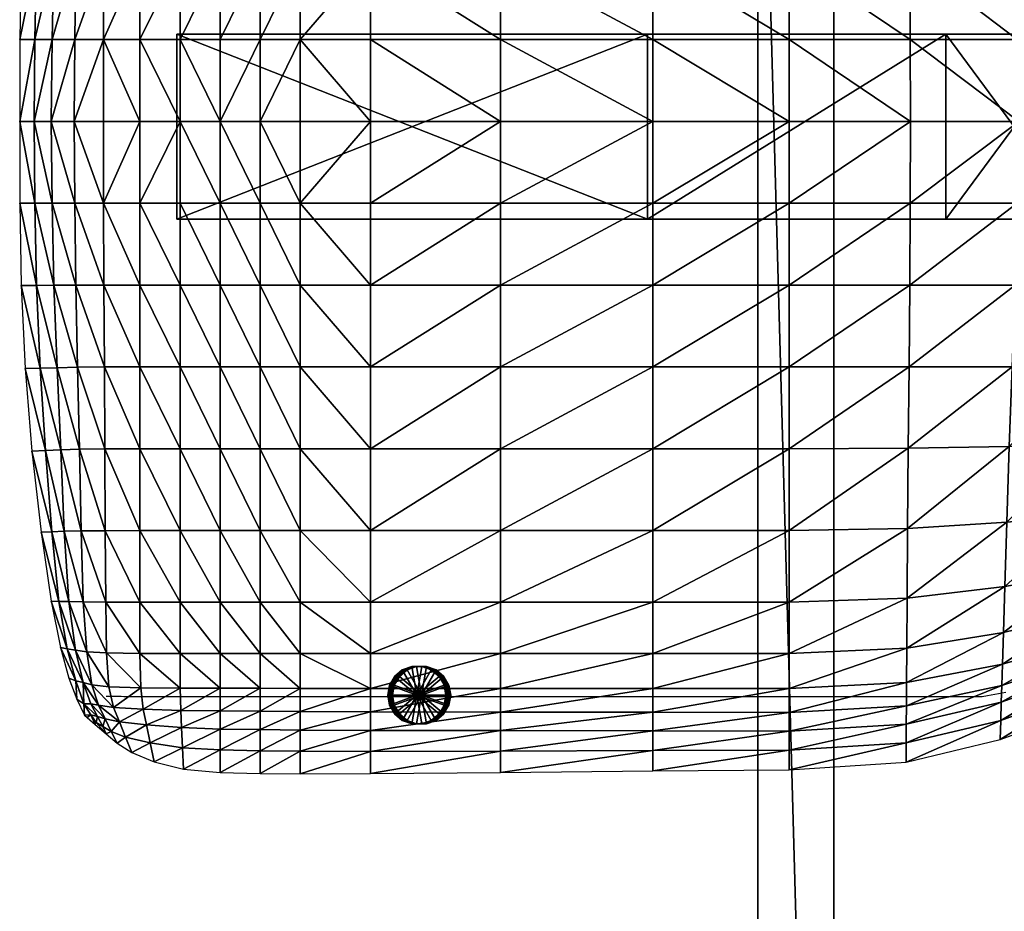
# Model space of a CAD drawing. Header units: inches. Extents: x -10.9 to 10.9, y -19.1 to 19.1.
# Tile 23 of 44: x -10.1 to 2.7, y 0 to 11.6. Entities that reach past the tile are written whole.
import ezdxf

# ---------------------------------------------------------------- set-up
doc = ezdxf.new("R2010")
doc.units = ezdxf.units.IN
doc.header["$MEASUREMENT"] = 0
doc.layers.get('0').update_dxf_attribs({"true_color": 0x5890e1})

# ---------------------------------------------------------------- blocks, each defined once
blk = doc.blocks.new('Cylinder003')
at = {"color": 0}
mesh = blk.add_polyface(dxfattribs=at)
corners = [(0, 0), (0.382, 0), (0.359, 0.131), (0.292, 0.245), (0.191, 0.331), (0.066, 0.376), (-0.066, 0.376), (-0.191, 0.331), (-0.292, 0.245), (-0.359, 0.131), (-0.382, 0), (-0.359, -0.131), (-0.292, -0.245), (-0.191, -0.331), (-0.066, -0.376), (0.066, -0.376), (0.191, -0.331), (0.292, -0.245), (0.359, -0.131), (0.382, 0, 0.121), (0.359, 0.131, 0.121), (0.292, 0.245, 0.121), (0.191, 0.331, 0.121), (0.066, 0.376, 0.121), (-0.066, 0.376, 0.121), (-0.191, 0.331, 0.121), (-0.292, 0.245, 0.121), (-0.359, 0.131, 0.121), (-0.382, 0, 0.121), (-0.359, -0.131, 0.121), (-0.292, -0.245, 0.121), (-0.191, -0.331, 0.121), (-0.066, -0.376, 0.121), (0.066, -0.376, 0.121), (0.191, -0.331, 0.121), (0.292, -0.245, 0.121), (0.359, -0.131, 0.121), (0.382, 0, 0.242), (0.359, 0.131, 0.242), (0.292, 0.245, 0.242), (0.191, 0.331, 0.242), (0.066, 0.376, 0.242), (-0.066, 0.376, 0.242), (-0.191, 0.331, 0.242), (-0.292, 0.245, 0.242), (-0.359, 0.131, 0.242), (-0.382, 0, 0.242), (-0.359, -0.131, 0.242), (-0.292, -0.245, 0.242), (-0.191, -0.331, 0.242), (-0.066, -0.376, 0.242), (0.066, -0.376, 0.242), (0.191, -0.331, 0.242), (0.292, -0.245, 0.242), (0.359, -0.131, 0.242), (0.382, 0, 0.364), (0.359, 0.131, 0.364), (0.292, 0.245, 0.364), (0.191, 0.331, 0.364), (0.066, 0.376, 0.364), (-0.066, 0.376, 0.364), (-0.191, 0.331, 0.364), (-0.292, 0.245, 0.364), (-0.359, 0.131, 0.364), (-0.382, 0, 0.364), (-0.359, -0.131, 0.364), (-0.292, -0.245, 0.364), (-0.191, -0.331, 0.364), (-0.066, -0.376, 0.364), (0.066, -0.376, 0.364), (0.191, -0.331, 0.364), (0.292, -0.245, 0.364), (0.359, -0.131, 0.364), (0.382, 0, 0.485), (0.359, 0.131, 0.485), (0.292, 0.245, 0.485), (0.191, 0.331, 0.485), (0.066, 0.376, 0.485), (-0.066, 0.376, 0.485), (-0.191, 0.331, 0.485), (-0.292, 0.245, 0.485), (-0.359, 0.131, 0.485), (-0.382, 0, 0.485), (-0.359, -0.131, 0.485), (-0.292, -0.245, 0.485), (-0.191, -0.331, 0.485), (-0.066, -0.376, 0.485), (0.066, -0.376, 0.485), (0.191, -0.331, 0.485), (0.292, -0.245, 0.485), (0.359, -0.131, 0.485), (0.382, 0, 0.606), (0.359, 0.131, 0.606), (0.292, 0.245, 0.606), (0.191, 0.331, 0.606), (0.066, 0.376, 0.606), (-0.066, 0.376, 0.606), (-0.191, 0.331, 0.606), (-0.292, 0.245, 0.606), (-0.359, 0.131, 0.606), (-0.382, 0, 0.606), (-0.359, -0.131, 0.606), (-0.292, -0.245, 0.606), (-0.191, -0.331, 0.606), (-0.066, -0.376, 0.606), (0.066, -0.376, 0.606), (0.191, -0.331, 0.606), (0.292, -0.245, 0.606), (0.359, -0.131, 0.606), (0, 0, 0.606)]
mesh.append_faces([[corners[k] for k in face] for face in [(1, 20, 19), (2, 21, 20), (3, 22, 21), (4, 23, 22), (5, 24, 23), (6, 25, 24), (7, 26, 25), (8, 27, 26), (9, 28, 27), (10, 29, 28), (11, 30, 29), (12, 31, 30), (13, 32, 31), (14, 33, 32), (15, 34, 33), (16, 35, 34), (17, 36, 35), (18, 19, 36), (19, 38, 37), (20, 39, 38), (21, 40, 39), (22, 41, 40), (23, 42, 41), (24, 43, 42), (25, 44, 43), (26, 45, 44), (27, 46, 45), (28, 47, 46), (29, 48, 47), (30, 49, 48), (31, 50, 49), (32, 51, 50), (33, 52, 51), (34, 53, 52), (35, 54, 53), (36, 37, 54), (37, 56, 55), (38, 57, 56), (39, 58, 57), (40, 59, 58), (41, 60, 59), (42, 61, 60), (43, 62, 61), (44, 63, 62), (45, 64, 63), (46, 65, 64), (47, 66, 65), (48, 67, 66), (49, 68, 67), (50, 69, 68), (51, 70, 69), (52, 71, 70), (53, 72, 71), (54, 55, 72), (55, 74, 73), (56, 75, 74), (57, 76, 75), (58, 77, 76), (59, 78, 77), (60, 79, 78), (61, 80, 79), (62, 81, 80), (63, 82, 81), (64, 83, 82), (65, 84, 83), (66, 85, 84), (67, 86, 85), (68, 87, 86), (69, 88, 87), (70, 89, 88), (71, 90, 89), (72, 73, 90), (73, 92, 91), (74, 93, 92), (75, 94, 93), (76, 95, 94), (77, 96, 95), (78, 97, 96), (79, 98, 97), (80, 99, 98), (81, 100, 99), (82, 101, 100), (83, 102, 101), (84, 103, 102), (85, 104, 103), (86, 105, 104), (87, 106, 105), (88, 107, 106), (89, 108, 107), (90, 91, 108)]], dxfattribs={"vtx0": -1, "color": 0})
mesh.append_faces([[corners[k] for k in face] for face in [(0, 2, 1), (0, 3, 2), (0, 4, 3), (0, 5, 4), (0, 6, 5), (0, 7, 6), (0, 8, 7), (0, 9, 8), (0, 10, 9), (0, 11, 10), (0, 12, 11), (0, 13, 12), (0, 14, 13), (0, 15, 14), (0, 16, 15), (0, 17, 16), (0, 18, 17), (0, 1, 18), (109, 91, 92), (109, 92, 93), (109, 93, 94), (109, 94, 95), (109, 95, 96), (109, 96, 97), (109, 97, 98), (109, 98, 99), (109, 99, 100), (109, 100, 101), (109, 101, 102), (109, 102, 103), (109, 103, 104), (109, 104, 105), (109, 105, 106), (109, 106, 107), (109, 107, 108), (109, 108, 91)]], dxfattribs={"vtx0": -1, "vtx2": -1, "color": 0})
mesh.append_faces([[corners[k] for k in face] for face in [(1, 2, 20), (2, 3, 21), (3, 4, 22), (4, 5, 23), (5, 6, 24), (6, 7, 25), (7, 8, 26), (8, 9, 27), (9, 10, 28), (10, 11, 29), (11, 12, 30), (12, 13, 31), (13, 14, 32), (14, 15, 33), (15, 16, 34), (16, 17, 35), (17, 18, 36), (18, 1, 19), (19, 20, 38), (20, 21, 39), (21, 22, 40), (22, 23, 41), (23, 24, 42), (24, 25, 43), (25, 26, 44), (26, 27, 45), (27, 28, 46), (28, 29, 47), (29, 30, 48), (30, 31, 49), (31, 32, 50), (32, 33, 51), (33, 34, 52), (34, 35, 53), (35, 36, 54), (36, 19, 37), (37, 38, 56), (38, 39, 57), (39, 40, 58), (40, 41, 59), (41, 42, 60), (42, 43, 61), (43, 44, 62), (44, 45, 63), (45, 46, 64), (46, 47, 65), (47, 48, 66), (48, 49, 67), (49, 50, 68), (50, 51, 69), (51, 52, 70), (52, 53, 71), (53, 54, 72), (54, 37, 55), (55, 56, 74), (56, 57, 75), (57, 58, 76), (58, 59, 77), (59, 60, 78), (60, 61, 79), (61, 62, 80), (62, 63, 81), (63, 64, 82), (64, 65, 83), (65, 66, 84), (66, 67, 85), (67, 68, 86), (68, 69, 87), (69, 70, 88), (70, 71, 89), (71, 72, 90), (72, 55, 73), (73, 74, 92), (74, 75, 93), (75, 76, 94), (76, 77, 95), (77, 78, 96), (78, 79, 97), (79, 80, 98), (80, 81, 99), (81, 82, 100), (82, 83, 101), (83, 84, 102), (84, 85, 103), (85, 86, 104), (86, 87, 105), (87, 88, 106), (88, 89, 107), (89, 90, 108), (90, 73, 91)]], dxfattribs={"vtx2": -1, "color": 0})
blk = doc.blocks.new('Line002')
at = {"color": 0}
blk.add_polyline3d([(-10.113, -0.218, 0.461), (-10.098, -0.219, 0.57), (-10.08, -0.219, 0.672), (-10.059, -0.22, 0.768), (-10.036, -0.22, 0.858), (-10.01, -0.221, 0.943), (-9.981, -0.221, 1.023), (-9.951, -0.221, 1.097), (-9.918, -0.221, 1.166), (-9.882, -0.222, 1.231), (-9.845, -0.222, 1.291), (-9.805, -0.222, 1.347), (-9.764, -0.222, 1.398), (-9.721, -0.223, 1.446), (-9.676, -0.223, 1.49), (-9.629, -0.223, 1.53), (-9.581, -0.223, 1.567), (-9.532, -0.223, 1.601), (-9.481, -0.223, 1.631), (-9.428, -0.223, 1.659), (-9.375, -0.223, 1.685), (-9.32, -0.223, 1.708), (-9.265, -0.223, 1.729), (-9.151, -0.224, 1.764), (-9.034, -0.224, 1.794), (-8.915, -0.223, 1.819), (-8.673, -0.223, 1.861), (1.296, -0.224, 0.741), (1.299, -0.224, 0.741), (1.302, -0.224, 0.741), (1.31, -0.224, 0.74), (1.334, -0.222, 0.739), (1.406, -0.211, 0.735), (1.645, -0.166, 0.718)], dxfattribs=at)
blk = doc.blocks.new('Box003')
at = {"color": 0}
mesh = blk.add_polyface(dxfattribs=at)
corners = [(-11.661, -2.477, 1.251), (-11.137, -2.477, 1.188), (-11.137, -1.408, 1.29), (-10.614, -1.408, 1.224), (-10.614, -2.477, 1.123), (-10.614, -0.339, 1.401), (-11.137, -0.339, 1.468), (-11.661, -1.408, 1.353), (-11.661, -0.339, 1.525), (-11.137, 0.73, 1.749), (-10.614, 0.73, 1.691), (-10.614, 1.666, 1.973), (-11.661, 0.73, 1.785), (-11.137, 1.666, 2.017), (-11.137, -4.616, 1.134), (-11.137, -3.547, 1.134), (-11.661, -3.547, 1.202), (-10.614, -3.547, 1.063), (-10.09, -1.408, 1.151), (-10.09, -2.477, 1.05), (-9.173, -1.408, 1.024), (-9.173, -2.477, 0.919), (-9.173, -0.339, 1.206), (-10.09, -0.339, 1.328), (-10.09, 0.73, 1.626), (-9.173, 0.73, 1.514), (-9.173, 1.666, 1.825), (-10.09, 1.666, 1.92), (-10.09, -3.547, 0.982), (-10.614, -4.616, 1.063), (-10.09, -4.616, 0.982), (-9.173, -4.616, 0.787)]
mesh.append_faces([[corners[k] for k in face] for face in [(0, 1, 2), (3, 2, 1), (1, 4, 3), (2, 3, 5), (5, 6, 2), (7, 2, 6), (8, 6, 9), (10, 9, 6), (6, 5, 10), (9, 10, 11), (12, 9, 13), (14, 15, 16), (15, 17, 4), (4, 1, 15), (16, 15, 1), (18, 3, 4), (4, 19, 18), (20, 18, 19), (19, 21, 20), (18, 20, 22), (22, 23, 18), (3, 18, 23), (23, 5, 3), (24, 10, 5), (5, 23, 24), (25, 24, 23), (23, 22, 25), (26, 27, 24), (10, 24, 27), (27, 11, 10), (21, 19, 28), (17, 28, 19), (19, 4, 17), (17, 15, 14), (14, 29, 17), (28, 17, 29), (29, 30, 28), (28, 30, 31)]], dxfattribs={"vtx2": -1, "color": 0})
mesh = blk.add_polyface(dxfattribs=at)
corners = [(-7.471, -1.408, 0.796), (-7.471, -0.339, 0.992), (-9.173, -0.339, 1.206), (-9.173, -1.408, 1.024), (-7.471, -2.477, 0.684), (-9.173, -2.477, 0.919), (-5.481, -2.477, 0.43), (-5.481, -1.408, 0.552), (-5.481, -0.339, 0.764), (-3.701, -1.408, 0.375), (-3.701, -0.339, 0.602), (-3.701, -2.477, 0.242), (-7.471, 0.73, 1.317), (-7.471, 1.666, 1.652), (-9.173, 1.666, 1.825), (-9.173, 0.73, 1.514), (-5.481, 0.73, 1.108), (-5.481, 1.666, 1.467), (-3.701, 0.73, 0.963), (-3.701, 1.666, 1.34), (-7.471, -3.547, 0.609), (-9.173, -3.547, 0.846), (-7.471, -4.616, 0.552), (-9.173, -4.616, 0.787), (-5.481, -4.616, 0.3), (-5.481, -3.547, 0.354), (-3.701, -3.547, 0.16), (-3.701, -4.616, 0.104), (-10.09, 0.73, 1.626), (-10.09, -3.547, 0.982)]
mesh.append_faces([[corners[k] for k in face] for face in [(0, 1, 2), (2, 3, 0), (4, 0, 3), (3, 5, 4), (0, 4, 6), (6, 7, 0), (1, 0, 7), (7, 8, 1), (9, 10, 8), (8, 7, 9), (11, 9, 7), (7, 6, 11), (12, 13, 14), (14, 15, 12), (1, 12, 15), (15, 2, 1), (12, 1, 8), (8, 16, 12), (13, 12, 16), (16, 17, 13), (18, 19, 17), (17, 16, 18), (10, 18, 16), (16, 8, 10), (20, 4, 5), (5, 21, 20), (22, 20, 21), (21, 23, 22), (20, 22, 24), (24, 25, 20), (4, 20, 25), (25, 6, 4), (26, 11, 6), (6, 25, 26), (27, 26, 25), (25, 24, 27), (28, 15, 14), (29, 21, 5), (23, 21, 29)]], dxfattribs={"vtx2": -1, "color": 0})
mesh = blk.add_polyface(dxfattribs=at)
corners = [(-12.999, -1.404, 1.246), (-13.266, -1.399, 0.978), (-13.309, -2.475, 0.882), (-13.023, -2.476, 1.152), (-12.65, -1.407, 1.405), (-12.656, -2.477, 1.316), (-13.037, -3.547, 1.1), (-13.332, -3.547, 0.818), (-13.345, -4.616, 0.769), (-13.045, -4.616, 1.067), (-12.66, -3.547, 1.274), (-12.662, -4.616, 1.256), (-11.137, -1.408, 1.29), (-11.661, -1.408, 1.353), (-11.661, -2.477, 1.251), (-11.661, -3.547, 1.202), (-11.661, -4.616, 1.202), (-11.137, -4.616, 1.134), (-11.137, -2.477, 1.188), (-12.185, -1.408, 1.416), (-12.185, -2.477, 1.321), (-12.185, -3.547, 1.279), (-13.738, -2.472, 0.199), (-13.538, -2.474, 0.554), (-13.487, -1.393, 0.638), (-13.56, -3.547, 0.491), (-13.756, -3.547, 0.142), (-13.756, -4.616, 0.088), (-13.569, -4.616, 0.437), (-12.185, -4.616, 1.279)]
mesh.append_faces([[corners[k] for k in face] for face in [(0, 1, 2), (2, 3, 0), (4, 0, 3), (3, 5, 4), (6, 7, 8), (8, 9, 6), (10, 6, 9), (9, 11, 10), (6, 10, 5), (5, 3, 6), (7, 6, 3), (3, 2, 7), (12, 13, 14), (15, 16, 17), (18, 14, 15), (19, 4, 5), (5, 20, 19), (13, 19, 20), (20, 14, 13), (21, 15, 14), (14, 20, 21), (10, 21, 20), (20, 5, 10), (22, 23, 24), (1, 24, 23), (23, 2, 1), (25, 7, 2), (2, 23, 25), (26, 25, 23), (23, 22, 26), (25, 26, 27), (27, 28, 25), (7, 25, 28), (28, 8, 7), (21, 29, 16), (16, 15, 21), (10, 11, 29), (29, 21, 10)]], dxfattribs={"vtx2": -1, "color": 0})
mesh = blk.add_polyface(dxfattribs=at)
corners = [(-0.5, -3.036, -0.674), (-0.248, -3.036, -0.641), (-0.248, -3.12, -0.641), (-0.5, -3.12, -0.674), (-0.313, -3.12, -0.056), (-0.313, -3.036, -0.056), (-0.686, -3.036, -0.039), (-0.686, -3.12, -0.039), (0.256, -3.036, -0.527), (0.256, -3.12, -0.527), (0.004, -3.12, -0.608), (0.004, -3.036, -0.608), (0.06, -3.036, -0.057), (0.06, -3.12, -0.057), (0.433, -3.12, 0.008), (0.433, -3.036, 0.008), (-3.701, -1.408, 0.375), (-3.701, -2.477, 0.242), (-2.124, -2.477, 0.128), (-3.701, -3.547, 0.16), (-3.701, -4.616, 0.104), (-2.113, -4.616, -0.02), (-2.118, -3.547, 0.04), (-0.72, -3.547, 0.003), (-0.746, -2.477, 0.093), (-0.699, -4.616, -0.054), (0.412, -4.616, 0.003), (0.373, -3.547, 0.052), (0.324, -2.477, 0.138)]
mesh.append_faces([[corners[k] for k in face] for face in [(0, 1, 2), (2, 3, 0), (4, 5, 6), (6, 7, 4), (3, 2, 4), (4, 7, 3), (0, 3, 7), (7, 6, 0), (8, 9, 10), (10, 11, 8), (12, 13, 14), (9, 14, 13), (13, 10, 9), (1, 5, 12), (12, 11, 1), (11, 10, 2), (2, 1, 11), (13, 12, 5), (5, 4, 13), (2, 10, 13), (13, 4, 2), (8, 11, 12), (12, 15, 8), (0, 6, 5), (5, 1, 0), (16, 17, 18), (19, 20, 21), (21, 22, 19), (17, 19, 22), (22, 18, 17), (23, 24, 18), (18, 22, 23), (25, 23, 22), (22, 21, 25), (23, 25, 26), (26, 27, 23), (24, 23, 27), (27, 28, 24)]], dxfattribs={"vtx2": -1, "color": 0})
mesh = blk.add_polyface(dxfattribs=at)
corners = [(-12.999, -7.828, 1.246), (-13.023, -6.755, 1.152), (-13.309, -6.756, 0.882), (-13.266, -7.833, 0.978), (-12.65, -7.824, 1.405), (-12.656, -6.754, 1.316), (-13.037, -5.685, 1.1), (-13.045, -4.616, 1.067), (-13.345, -4.616, 0.769), (-13.332, -5.685, 0.818), (-12.66, -5.685, 1.274), (-12.662, -4.616, 1.256), (-11.661, -6.754, 1.251), (-11.661, -7.823, 1.353), (-11.137, -7.823, 1.29), (-11.661, -5.685, 1.202), (-11.137, -6.754, 1.188), (-12.185, -7.823, 1.416), (-12.185, -6.754, 1.321), (-12.185, -5.685, 1.279), (-13.487, -7.838, 0.638), (-13.538, -6.758, 0.554), (-13.738, -6.759, 0.199), (-13.685, -7.843, 0.263), (-13.56, -5.685, 0.491), (-13.756, -5.685, 0.142), (-13.569, -4.616, 0.437), (-13.756, -4.616, 0.088), (-12.185, -4.616, 1.279), (-11.661, -4.616, 1.202), (-11.137, -5.685, 1.134)]
mesh.append_faces([[corners[k] for k in face] for face in [(0, 1, 2), (2, 3, 0), (4, 5, 1), (1, 0, 4), (6, 7, 8), (8, 9, 6), (10, 11, 7), (7, 6, 10), (6, 1, 5), (5, 10, 6), (9, 2, 1), (1, 6, 9), (12, 13, 14), (15, 12, 16), (17, 18, 5), (5, 4, 17), (13, 12, 18), (18, 17, 13), (19, 18, 12), (12, 15, 19), (10, 5, 18), (18, 19, 10), (20, 21, 22), (22, 23, 20), (3, 2, 21), (21, 20, 3), (24, 21, 2), (2, 9, 24), (25, 22, 21), (21, 24, 25), (24, 26, 27), (27, 25, 24), (9, 8, 26), (26, 24, 9), (10, 19, 28), (28, 11, 10), (19, 15, 29), (29, 28, 19), (29, 15, 30)]], dxfattribs={"vtx2": -1, "color": 0})
mesh = blk.add_polyface(dxfattribs=at)
corners = [(-11.137, -7.823, 1.29), (-11.137, -6.754, 1.188), (-11.661, -6.754, 1.251), (-10.614, -7.823, 1.224), (-10.614, -6.754, 1.123), (-11.137, -8.892, 1.468), (-10.614, -8.892, 1.401), (-11.661, -7.823, 1.353), (-11.137, -9.962, 1.749), (-11.661, -8.892, 1.525), (-10.614, -9.962, 1.691), (-10.614, -10.897, 1.973), (-11.137, -10.897, 2.017), (-11.661, -9.962, 1.785), (-11.137, -5.685, 1.134), (-10.614, -5.685, 1.063), (-11.661, -5.685, 1.202), (-10.09, -7.823, 1.151), (-10.09, -6.754, 1.05), (-9.173, -7.823, 1.024), (-9.173, -6.754, 0.919), (-10.09, -8.892, 1.328), (-9.173, -8.892, 1.206), (-10.09, -9.962, 1.626), (-9.173, -9.962, 1.514), (-10.09, -10.897, 1.92), (-9.173, -10.897, 1.825), (-10.09, -5.685, 0.982), (-11.137, -4.616, 1.134), (-11.661, -4.616, 1.202), (-10.614, -4.616, 1.063), (-10.09, -4.616, 0.982), (-9.173, -4.616, 0.787)]
mesh.append_faces([[corners[k] for k in face] for face in [(0, 1, 2), (3, 4, 1), (1, 0, 3), (0, 5, 6), (6, 3, 0), (5, 0, 7), (8, 5, 9), (10, 6, 5), (5, 8, 10), (11, 10, 8), (12, 8, 13), (14, 1, 4), (4, 15, 14), (1, 14, 16), (17, 18, 4), (4, 3, 17), (19, 20, 18), (18, 17, 19), (17, 21, 22), (22, 19, 17), (3, 6, 21), (21, 17, 3), (23, 21, 6), (6, 10, 23), (24, 22, 21), (21, 23, 24), (23, 25, 26), (10, 11, 25), (25, 23, 10), (27, 18, 20), (15, 4, 18), (18, 27, 15), (14, 28, 29), (15, 30, 28), (28, 14, 15), (27, 31, 30), (30, 15, 27), (32, 31, 27)]], dxfattribs={"vtx2": -1, "color": 0})
mesh = blk.add_polyface(dxfattribs=at)
corners = [(-7.471, -7.823, 0.796), (-9.173, -7.823, 1.024), (-9.173, -8.892, 1.206), (-7.471, -8.892, 0.992), (-7.471, -6.754, 0.684), (-9.173, -6.754, 0.919), (-5.481, -7.823, 0.552), (-5.481, -6.754, 0.43), (-5.481, -8.892, 0.764), (-3.701, -7.823, 0.375), (-3.701, -8.892, 0.602), (-3.701, -6.754, 0.242), (-7.471, -9.962, 1.317), (-9.173, -9.962, 1.514), (-9.173, -10.897, 1.825), (-7.471, -10.897, 1.652), (-5.481, -9.962, 1.108), (-5.481, -10.897, 1.467), (-3.701, -9.962, 0.963), (-3.701, -10.897, 1.34), (-7.471, -5.685, 0.609), (-9.173, -5.685, 0.846), (-7.471, -4.616, 0.552), (-9.173, -4.616, 0.787), (-5.481, -5.685, 0.354), (-5.481, -4.616, 0.3), (-3.701, -5.685, 0.16), (-3.701, -4.616, 0.104), (-10.09, -9.962, 1.626), (-10.09, -5.685, 0.982)]
mesh.append_faces([[corners[k] for k in face] for face in [(0, 1, 2), (2, 3, 0), (4, 5, 1), (1, 0, 4), (0, 6, 7), (7, 4, 0), (3, 8, 6), (6, 0, 3), (9, 6, 8), (8, 10, 9), (11, 7, 6), (6, 9, 11), (12, 13, 14), (14, 15, 12), (3, 2, 13), (13, 12, 3), (12, 16, 8), (8, 3, 12), (15, 17, 16), (16, 12, 15), (18, 16, 17), (17, 19, 18), (10, 8, 16), (16, 18, 10), (20, 21, 5), (5, 4, 20), (22, 23, 21), (21, 20, 22), (20, 24, 25), (25, 22, 20), (4, 7, 24), (24, 20, 4), (26, 24, 7), (7, 11, 26), (27, 25, 24), (24, 26, 27), (14, 13, 28), (5, 21, 29), (29, 21, 23)]], dxfattribs={"vtx2": -1, "color": 0})
mesh = blk.add_polyface(dxfattribs=at)
corners = [(-0.5, -6.196, -0.674), (-0.5, -6.111, -0.674), (-0.248, -6.111, -0.641), (-0.248, -6.196, -0.641), (-0.313, -6.111, -0.056), (-0.686, -6.111, -0.039), (-0.686, -6.196, -0.039), (-0.313, -6.196, -0.056), (0.256, -6.196, -0.527), (0.004, -6.196, -0.608), (0.004, -6.111, -0.608), (0.256, -6.111, -0.527), (0.433, -6.111, 0.008), (0.06, -6.111, -0.057), (0.06, -6.196, -0.057), (0.433, -6.196, 0.008), (-0.746, -6.754, 0.093), (-2.124, -6.754, 0.128), (-2.134, -7.823, 0.272), (0.324, -6.754, 0.138), (-0.785, -7.823, 0.247), (-3.701, -5.685, 0.16), (-2.118, -5.685, 0.04), (-2.113, -4.616, -0.02), (-3.701, -4.616, 0.104), (-3.701, -6.754, 0.242), (-0.72, -5.685, 0.003), (-0.699, -4.616, -0.054), (0.373, -5.685, 0.052), (0.412, -4.616, 0.003)]
mesh.append_faces([[corners[k] for k in face] for face in [(0, 1, 2), (2, 3, 0), (4, 5, 6), (6, 7, 4), (1, 5, 4), (4, 2, 1), (0, 6, 5), (5, 1, 0), (8, 9, 10), (10, 11, 8), (12, 13, 14), (11, 10, 13), (13, 12, 11), (3, 9, 14), (14, 7, 3), (9, 3, 2), (2, 10, 9), (13, 4, 7), (7, 14, 13), (2, 4, 13), (13, 10, 2), (8, 15, 14), (14, 9, 8), (0, 3, 7), (7, 6, 0), (16, 17, 18), (19, 16, 20), (21, 22, 23), (23, 24, 21), (25, 17, 22), (22, 21, 25), (26, 22, 17), (17, 16, 26), (27, 23, 22), (22, 26, 27), (26, 28, 29), (29, 27, 26), (16, 19, 28), (28, 26, 16)]], dxfattribs={"vtx2": -1, "color": 0})
mesh = blk.add_polyface(dxfattribs=at)
corners = [(-0.5, -9.273, -0.139), (-0.5, -9.189, -0.139), (-0.248, -9.189, -0.106), (-0.248, -9.273, -0.106), (-0.313, -9.189, 0.479), (-0.686, -9.189, 0.495), (-0.686, -9.273, 0.495), (-0.313, -9.273, 0.479), (0.256, -9.273, 0.007), (0.004, -9.273, -0.073), (0.004, -9.189, -0.073), (0.256, -9.189, 0.007), (0.433, -9.189, 0.543), (0.06, -9.189, 0.478), (0.06, -9.273, 0.478), (0.433, -9.273, 0.543), (-3.701, -7.823, 0.375), (-2.134, -7.823, 0.272), (-2.124, -6.754, 0.128), (-3.701, -6.754, 0.242), (-3.701, -8.892, 0.602), (-2.144, -8.886, 0.508), (-0.785, -7.823, 0.247), (-0.825, -8.865, 0.484), (-0.746, -6.754, 0.093), (0.255, -7.823, 0.296), (0.324, -6.754, 0.138), (0.187, -8.841, 0.527), (-3.701, -9.962, 0.963), (-2.152, -9.934, 0.871), (-0.857, -9.853, 0.822)]
mesh.append_faces([[corners[k] for k in face] for face in [(0, 1, 2), (2, 3, 0), (4, 5, 6), (6, 7, 4), (1, 5, 4), (4, 2, 1), (0, 6, 5), (5, 1, 0), (8, 9, 10), (10, 11, 8), (12, 13, 14), (11, 10, 13), (13, 12, 11), (3, 9, 14), (14, 7, 3), (9, 3, 2), (2, 10, 9), (13, 4, 7), (7, 14, 13), (2, 4, 13), (13, 10, 2), (8, 15, 14), (14, 9, 8), (0, 3, 7), (7, 6, 0), (16, 17, 18), (18, 19, 16), (20, 21, 17), (17, 16, 20), (22, 17, 21), (21, 23, 22), (17, 22, 24), (22, 25, 26), (23, 27, 25), (25, 22, 23), (21, 20, 28), (23, 21, 29), (27, 23, 30)]], dxfattribs={"vtx2": -1, "color": 0})
mesh = blk.add_polyface(dxfattribs=at)
corners = [(-12.999, -7.828, 1.246), (-12.973, -8.899, 1.366), (-12.644, -8.894, 1.537), (-12.65, -7.824, 1.405), (-13.266, -7.833, 0.978), (-13.217, -8.907, 1.09), (-12.954, -9.966, 1.496), (-13.173, -9.971, 1.206), (-12.639, -9.963, 1.703), (-12.927, -10.893, 1.596), (-12.632, -10.896, 1.837), (-13.116, -10.889, 1.3), (-11.661, -7.823, 1.353), (-11.661, -8.892, 1.525), (-11.137, -8.892, 1.468), (-11.661, -9.962, 1.785), (-11.137, -9.962, 1.749), (-11.661, -10.897, 2.027), (-11.137, -10.897, 2.017), (-12.185, -7.823, 1.416), (-12.185, -8.892, 1.569), (-12.185, -9.962, 1.785), (-12.185, -10.897, 1.973), (-13.338, -9.976, 0.875), (-13.245, -10.886, 1.001), (-13.477, -9.982, 0.525), (-13.345, -10.883, 0.7), (-13.418, -8.914, 0.744), (-13.597, -8.923, 0.363), (-13.487, -7.838, 0.638), (-13.685, -7.843, 0.263)]
mesh.append_faces([[corners[k] for k in face] for face in [(0, 1, 2), (2, 3, 0), (4, 5, 1), (1, 0, 4), (6, 1, 5), (5, 7, 6), (8, 2, 1), (1, 6, 8), (6, 9, 10), (10, 8, 6), (7, 11, 9), (9, 6, 7), (12, 13, 14), (13, 15, 16), (15, 17, 18), (19, 20, 13), (13, 12, 19), (3, 2, 20), (20, 19, 3), (21, 20, 2), (2, 8, 21), (15, 13, 20), (20, 21, 15), (21, 22, 17), (17, 15, 21), (22, 21, 8), (23, 24, 11), (11, 7, 23), (25, 26, 24), (24, 23, 25), (23, 27, 28), (28, 25, 23), (7, 5, 27), (27, 23, 7), (29, 27, 5), (5, 4, 29), (30, 28, 27), (27, 29, 30)]], dxfattribs={"vtx2": -1, "color": 0})
mesh = blk.add_polyface(dxfattribs=at)
corners = [(-3.701, -12.338, 1.608), (-2.168, -12.251, 1.515), (-2.166, -11.946, 1.62), (-3.701, -12.026, 1.723), (-3.701, -12.581, 1.376), (-2.17, -12.489, 1.297), (-0.922, -11.984, 1.387), (-0.929, -12.205, 1.212), (-0.912, -11.706, 1.464), (0.063, -11.423, 1.364), (0.05, -11.662, 1.32), (-3.701, -9.962, 0.963), (-2.152, -9.934, 0.871), (-2.144, -8.886, 0.508), (-3.701, -10.897, 1.34), (-2.158, -10.846, 1.244), (-0.857, -9.853, 0.822), (-0.882, -10.693, 1.155), (-0.825, -8.865, 0.484), (-5.481, -12.025, 1.817), (-3.701, -11.565, 1.614), (-5.481, -11.565, 1.722), (-2.163, -11.497, 1.511), (-0.9, -11.293, 1.378), (0.04, -11.856, 1.189), (-0.936, -12.444, 1.004), (0.024, -12.091, 0.989), (-0.942, -12.692, 0.78), (-2.172, -12.734, 1.067), (-2.173, -12.985, 0.831), (-3.701, -12.832, 1.135), (-3.701, -13.089, 0.889), (-5.481, -13.102, 0.951), (-5.481, -12.836, 1.21)]
mesh.append_faces([[corners[k] for k in face] for face in [(0, 1, 2), (2, 3, 0), (4, 5, 1), (1, 0, 4), (6, 1, 5), (5, 7, 6), (8, 2, 1), (1, 6, 8), (9, 8, 6), (10, 6, 7), (11, 12, 13), (14, 15, 12), (12, 11, 14), (16, 12, 15), (15, 17, 16), (12, 16, 18), (19, 3, 20), (21, 20, 14), (20, 22, 15), (15, 14, 20), (3, 2, 22), (22, 20, 3), (23, 22, 2), (2, 8, 23), (17, 15, 22), (22, 23, 17), (24, 7, 25), (26, 25, 27), (25, 28, 29), (29, 27, 25), (7, 5, 28), (28, 25, 7), (30, 28, 5), (5, 4, 30), (31, 29, 28), (28, 30, 31), (32, 31, 30), (33, 30, 4)]], dxfattribs={"vtx2": -1, "color": 0})
mesh = blk.add_polyface(dxfattribs=at)
corners = [(-0.922, -11.984, 1.387), (0.05, -11.662, 1.32), (0.063, -11.423, 1.364), (-0.929, -12.205, 1.212), (0.04, -11.856, 1.189), (-0.857, -9.853, 0.822), (0.143, -9.758, 0.834), (0.187, -8.841, 0.527), (-0.882, -10.693, 1.155), (0.112, -10.515, 1.122), (-0.9, -11.293, 1.378), (0.085, -11.055, 1.298), (-0.912, -11.706, 1.464), (0.76, -11.408, 1.41), (0.763, -11.215, 1.428), (1.258, -11.204, 1.577), (1.249, -11.05, 1.575), (0.756, -11.57, 1.293), (1.267, -11.338, 1.463), (0.808, -9.69, 0.922), (0.822, -8.824, 0.632), (1.242, -9.635, 1.054), (0.811, -10.387, 1.193), (1.277, -10.285, 1.316), (0.788, -10.885, 1.359), (1.267, -10.75, 1.489), (0.725, -11.809, 1.064), (1.247, -11.576, 1.201), (0.682, -12.086, 0.78), (1.213, -11.867, 0.863), (0.024, -12.091, 0.989), (0.005, -12.347, 0.757), (-0.936, -12.444, 1.004), (-0.942, -12.692, 0.78)]
mesh.append_faces([[corners[k] for k in face] for face in [(0, 1, 2), (3, 4, 1), (5, 6, 7), (8, 9, 6), (6, 5, 8), (10, 11, 9), (9, 8, 10), (12, 2, 11), (11, 10, 12), (13, 14, 2), (2, 1, 13), (15, 16, 14), (14, 13, 15), (13, 17, 18), (18, 15, 13), (1, 4, 17), (17, 13, 1), (7, 6, 19), (20, 19, 21), (19, 22, 23), (6, 9, 22), (22, 19, 6), (24, 22, 9), (9, 11, 24), (22, 24, 25), (24, 14, 16), (16, 25, 24), (11, 2, 14), (14, 24, 11), (26, 27, 18), (18, 17, 26), (28, 29, 27), (27, 26, 28), (26, 30, 31), (31, 28, 26), (17, 4, 30), (30, 26, 17), (32, 30, 4), (33, 31, 30)]], dxfattribs={"vtx2": -1, "color": 0})
mesh = blk.add_polyface(dxfattribs=at)
corners = [(-12.728, -12.243, 1.505), (-12.812, -11.976, 1.59), (-12.927, -11.946, 1.355), (-12.827, -12.224, 1.315), (-12.53, -12.271, 1.687), (-12.59, -12.002, 1.815), (-11.661, -10.897, 2.027), (-11.661, -11.565, 2.143), (-11.137, -11.565, 2.155), (-11.658, -12.019, 2.125), (-11.137, -12.021, 2.151), (-12.185, -11.565, 2.045), (-12.185, -10.897, 1.973), (-12.632, -10.896, 1.837), (-12.62, -11.56, 1.87), (-12.174, -12.015, 2.004), (-12.639, -9.963, 1.703), (-12.879, -11.544, 1.624), (-12.927, -10.893, 1.596), (-13.116, -10.889, 1.3), (-13.029, -11.524, 1.35), (-11.651, -12.31, 1.966), (-12.143, -12.294, 1.853), (-13.024, -11.924, 1.137), (-13.113, -11.888, 0.941), (-13.009, -12.162, 0.992), (-12.917, -12.225, 1.126), (-13.137, -11.507, 1.092), (-13.224, -11.49, 0.841), (-13.245, -10.886, 1.001), (-13.345, -10.883, 0.7)]
mesh.append_faces([[corners[k] for k in face] for face in [(0, 1, 2), (2, 3, 0), (4, 5, 1), (1, 0, 4), (6, 7, 8), (7, 9, 10), (11, 12, 13), (13, 14, 11), (7, 6, 12), (12, 11, 7), (11, 15, 9), (9, 7, 11), (14, 5, 15), (15, 11, 14), (16, 13, 12), (17, 18, 19), (19, 20, 17), (14, 13, 18), (18, 17, 14), (17, 1, 5), (5, 14, 17), (20, 2, 1), (1, 17, 20), (10, 9, 21), (9, 15, 22), (15, 5, 4), (4, 22, 15), (23, 24, 25), (25, 26, 23), (26, 3, 2), (2, 23, 26), (27, 23, 2), (2, 20, 27), (28, 24, 23), (23, 27, 28), (27, 29, 30), (30, 28, 27), (20, 19, 29), (29, 27, 20)]], dxfattribs={"vtx2": -1, "color": 0})
mesh = blk.add_polyface(dxfattribs=at)
corners = [(-11.137, -11.565, 2.155), (-11.137, -10.897, 2.017), (-11.661, -10.897, 2.027), (-10.614, -11.565, 2.124), (-10.614, -10.897, 1.973), (-11.137, -12.021, 2.151), (-10.614, -12.022, 2.129), (-11.661, -11.565, 2.143), (-11.137, -9.962, 1.749), (-10.09, -11.565, 2.088), (-10.09, -10.897, 1.92), (-9.173, -11.565, 2.016), (-10.09, -12.023, 2.107), (-9.173, -12.023, 2.055), (-11.137, -12.317, 1.991), (-10.614, -12.321, 1.972), (-11.137, -12.554, 1.733), (-10.614, -12.561, 1.714), (-11.64, -12.536, 1.717), (-11.651, -12.31, 1.966), (-10.09, -12.325, 1.954), (-9.173, -12.329, 1.909), (-10.09, -12.568, 1.695), (-9.173, -12.573, 1.654), (-10.09, -12.845, 1.4), (-10.614, -12.838, 1.416), (-10.614, -13.134, 1.098), (-10.09, -13.14, 1.086), (-11.137, -12.827, 1.434), (-11.137, -13.12, 1.114), (-11.628, -12.798, 1.431), (-11.615, -13.077, 1.125)]
mesh.append_faces([[corners[k] for k in face] for face in [(0, 1, 2), (3, 4, 1), (1, 0, 3), (0, 5, 6), (6, 3, 0), (5, 0, 7), (8, 1, 4), (9, 10, 4), (4, 3, 9), (10, 9, 11), (9, 12, 13), (3, 6, 12), (12, 9, 3), (14, 15, 6), (6, 5, 14), (16, 17, 15), (15, 14, 16), (18, 16, 14), (19, 14, 5), (13, 12, 20), (21, 20, 22), (20, 15, 17), (17, 22, 20), (12, 6, 15), (15, 20, 12), (23, 22, 24), (24, 25, 26), (26, 27, 24), (22, 17, 25), (25, 24, 22), (28, 25, 17), (17, 16, 28), (29, 26, 25), (25, 28, 29), (28, 30, 31), (31, 29, 28), (16, 18, 30), (30, 28, 16)]], dxfattribs={"vtx2": -1, "color": 0})
mesh = blk.add_polyface(dxfattribs=at)
corners = [(-7.471, -12.332, 1.81), (-9.173, -12.329, 1.909), (-9.173, -12.573, 1.654), (-7.471, -12.575, 1.565), (-7.471, -12.024, 1.943), (-9.173, -12.023, 2.055), (-5.481, -12.335, 1.697), (-5.481, -12.025, 1.817), (-5.481, -12.577, 1.461), (-3.701, -12.338, 1.608), (-3.701, -12.581, 1.376), (-3.701, -12.026, 1.723), (-9.173, -11.565, 2.016), (-9.173, -10.897, 1.825), (-10.09, -10.897, 1.92), (-10.09, -11.565, 2.088), (-7.471, -11.565, 1.875), (-7.471, -10.897, 1.652), (-5.481, -11.565, 1.722), (-5.481, -10.897, 1.467), (-3.701, -11.565, 1.614), (-3.701, -10.897, 1.34), (-10.09, -12.325, 1.954), (-10.09, -12.568, 1.695), (-3.701, -12.832, 1.135), (-5.481, -12.836, 1.21), (-5.481, -13.102, 0.951), (-7.471, -12.842, 1.295), (-7.471, -13.121, 1.014), (-9.173, -12.847, 1.366), (-9.173, -13.136, 1.063), (-10.09, -12.845, 1.4), (-10.09, -13.14, 1.086)]
mesh.append_faces([[corners[k] for k in face] for face in [(0, 1, 2), (2, 3, 0), (4, 5, 1), (1, 0, 4), (0, 6, 7), (7, 4, 0), (3, 8, 6), (6, 0, 3), (9, 6, 8), (8, 10, 9), (11, 7, 6), (6, 9, 11), (12, 13, 14), (5, 12, 15), (16, 12, 5), (5, 4, 16), (17, 13, 12), (12, 16, 17), (16, 18, 19), (19, 17, 16), (4, 7, 18), (18, 16, 4), (20, 18, 7), (21, 19, 18), (22, 1, 5), (23, 2, 1), (24, 25, 26), (10, 8, 25), (27, 25, 8), (8, 3, 27), (28, 26, 25), (25, 27, 28), (27, 29, 30), (30, 28, 27), (3, 2, 29), (29, 27, 3), (31, 29, 2), (32, 30, 29), (29, 31, 32)]], dxfattribs={"vtx2": -1, "color": 0})
mesh = blk.add_polyface(dxfattribs=at)
corners = [(-12.728, -12.243, 1.505), (-12.639, -12.422, 1.382), (-12.453, -12.459, 1.511), (-12.53, -12.271, 1.687), (-12.827, -12.224, 1.315), (-12.738, -12.391, 1.254), (-11.137, -12.317, 1.991), (-11.651, -12.31, 1.966), (-11.64, -12.536, 1.717), (-12.143, -12.294, 1.853), (-11.658, -12.019, 2.125), (-12.099, -12.501, 1.633), (-12.051, -12.735, 1.384), (-11.628, -12.798, 1.431), (-12.001, -12.983, 1.121), (-11.615, -13.077, 1.125), (-12.373, -12.658, 1.314), (-12.292, -12.862, 1.106), (-12.56, -12.585, 1.239), (-12.484, -12.74, 1.086), (-12.668, -12.52, 1.17), (-12.627, -12.617, 1.063), (-12.755, -12.467, 1.115), (-12.768, -12.495, 1.041), (-12.828, -12.369, 1.131), (-12.873, -12.404, 1.024), (-12.917, -12.225, 1.126), (-12.908, -12.374, 1.019), (-13.009, -12.162, 0.992), (-12.908, -12.374, 1.019)]
mesh.append_faces([[corners[k] for k in face] for face in [(0, 1, 2), (2, 3, 0), (4, 5, 1), (1, 0, 4), (6, 7, 8), (9, 7, 10), (11, 8, 7), (7, 9, 11), (9, 3, 2), (2, 11, 9), (12, 13, 8), (8, 11, 12), (14, 15, 13), (13, 12, 14), (12, 16, 17), (17, 14, 12), (11, 2, 16), (16, 12, 11), (18, 16, 2), (2, 1, 18), (19, 17, 16), (16, 18, 19), (18, 20, 21), (21, 19, 18), (1, 5, 20), (20, 18, 1), (22, 23, 21), (21, 20, 22), (24, 25, 23), (23, 22, 24), (22, 20, 5), (5, 24, 22), (26, 24, 5), (5, 4, 26), (27, 25, 24), (24, 26, 27), (26, 28, 29), (29, 27, 26)]], dxfattribs={"vtx2": -1, "color": 0})

msp = doc.modelspace()

# ---------------------------------------------------------------- block references
at = {"color": 153, "true_color": 0x5890e1}
for name, p in [('Box003', (3.617, 14.935, 0.584)), ('Line002', (1.103, 3.03, 0.33))]:
    msp.add_blockref(name, p, dxfattribs=at)
at = {"color": 153, "true_color": 0x5890e1, "extrusion": (0.104282, 0, 0.994548), "rotation": 269.9999974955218}
msp.add_blockref('Cylinder003', (2.824, 5.04, 0.602), dxfattribs=at)

# ---------------------------------------------------------------- meshes
at = {"color": 153, "true_color": 0x5890e1}
mesh = msp.add_polyface(dxfattribs=at)
corners = [(-0.493, 17.828, -3.615), (-0.493, -17.957, -3.615), (0.502, 17.828, -3.615), (0.502, -17.957, -3.615), (-0.493, 17.828, -0.645), (-0.493, -17.957, -0.645), (0.502, 17.828, -0.645), (0.502, -17.957, -0.645)]
mesh.append_faces([[corners[k] for k in face] for face in [(0, 2, 3), (3, 1, 0), (4, 5, 7), (7, 6, 4), (0, 1, 5), (5, 4, 0), (1, 3, 7), (7, 5, 1), (3, 2, 6), (6, 7, 3), (2, 0, 4), (4, 6, 2)]], dxfattribs={"vtx2": -1, "color": 153})
mesh = msp.add_polyface(dxfattribs=at)
corners = [(-1.935, 9.042, -0.62), (1.964, 9.042, -0.62), (-1.935, 11.459, -0.62), (1.964, 11.459, -0.62), (-1.935, 9.042, -0.079), (1.964, 9.042, -0.079), (-1.935, 11.459, -0.079), (1.964, 11.459, -0.079), (3.749, 9.042, -0.488), (3.749, 11.459, -0.488), (3.749, 11.459, 0.054), (3.749, 9.042, 0.054), (-8.087, 11.459, 0.692), (-8.087, 9.042, 0.692), (-8.087, 9.042, 1.234), (-8.087, 11.459, 1.234), (-1.935, -9.042, -0.62), (-1.935, -11.459, -0.62), (1.964, -11.459, -0.62), (1.964, -9.042, -0.62), (-1.935, -9.042, -0.079), (1.964, -9.042, -0.079), (1.964, -11.459, -0.079), (-1.935, -11.459, -0.079), (3.749, -9.042, -0.488), (3.749, -11.459, -0.488), (3.749, -11.459, 0.054), (3.749, -9.042, 0.054), (-8.087, -11.459, 0.692), (-8.087, -9.042, 0.692), (-8.087, -9.042, 1.234), (-8.087, -11.459, 1.234)]
mesh.append_faces([[corners[k] for k in face] for face in [(0, 2, 3), (3, 1, 0), (4, 5, 7), (7, 6, 4), (0, 1, 5), (5, 4, 0), (8, 9, 10), (10, 11, 8), (3, 2, 6), (6, 7, 3), (12, 13, 14), (14, 15, 12), (1, 3, 9), (9, 8, 1), (3, 7, 10), (10, 9, 3), (7, 5, 11), (11, 10, 7), (5, 1, 8), (8, 11, 5), (2, 0, 13), (13, 12, 2), (0, 4, 14), (14, 13, 0), (4, 6, 15), (15, 14, 4), (6, 2, 12), (12, 15, 6), (16, 19, 18), (18, 17, 16), (20, 23, 22), (22, 21, 20), (16, 20, 21), (21, 19, 16), (24, 27, 26), (26, 25, 24), (18, 22, 23), (23, 17, 18), (28, 31, 30), (30, 29, 28), (19, 24, 25), (25, 18, 19), (18, 25, 26), (26, 22, 18), (22, 26, 27), (27, 21, 22), (21, 27, 24), (24, 19, 21), (17, 28, 29), (29, 16, 17), (16, 29, 30), (30, 20, 16), (20, 30, 31), (31, 23, 20), (23, 31, 28), (28, 17, 23)]], dxfattribs={"vtx2": -1, "color": 153})

doc.saveas('drawing.dxf')
